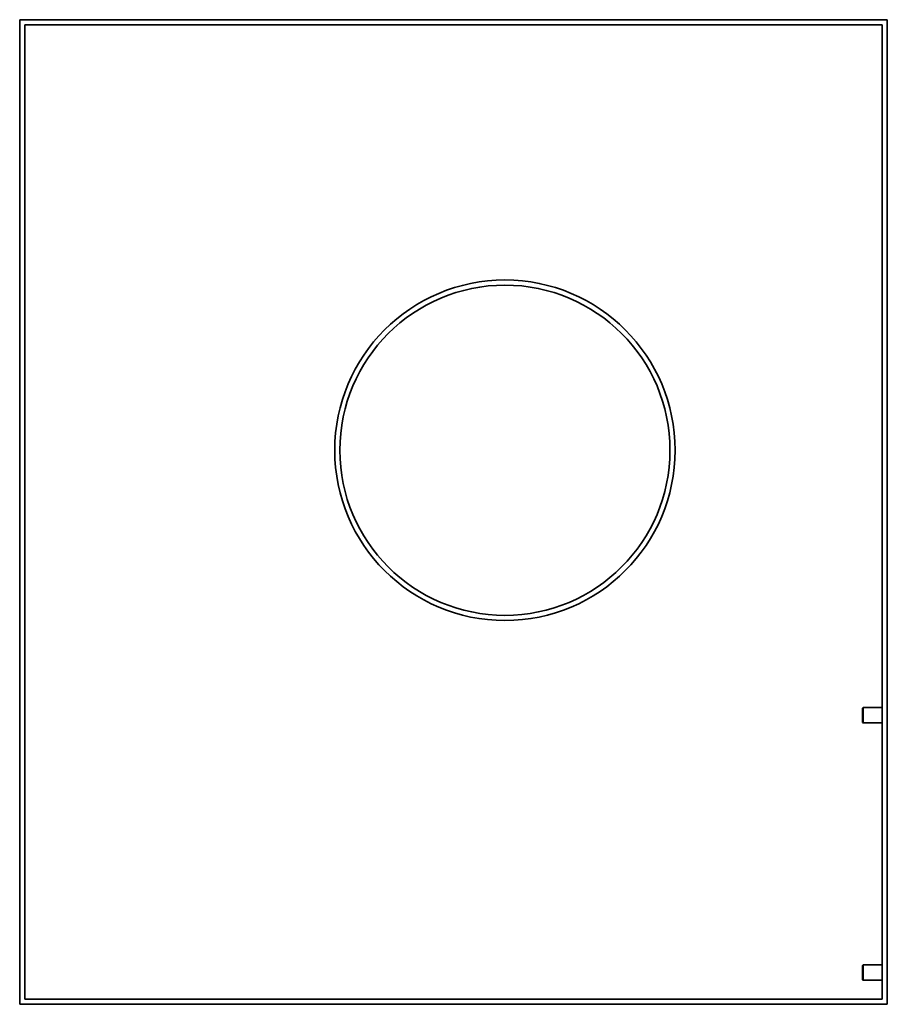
# Model space of a CAD drawing. Header units: millimetres. Extents: x 377 to 883, y 159 to 732.
import ezdxf

# ---------------------------------------------------------------- set-up
doc = ezdxf.new("R2010")
doc.units = ezdxf.units.MM
doc.header["$LTSCALE"] = 3
doc.layers.add('Krawędzie widoczne(ISO)', color=7, linetype='Continuous', lineweight=35, true_color=0x262659)

msp = doc.modelspace()

# ---------------------------------------------------------------- linework, layer by layer
at = {"layer": 'Krawędzie widoczne(ISO)'}
for p, q in [((883, 732.5), (377, 732.5)), ((377, 732.5), (377, 158.5)), ((880, 729.5), (380, 729.5)), ((380, 729.5), (380, 161.5)), ((880, 161.5), (880, 729.5)), ((883, 732.5), (883, 158.5)), ((868.5, 331.15), (869, 331.45)), ((868.5, 331.15), (868.5, 322.85)), ((869, 331.45), (869, 322.55)), ((880, 331.45), (869, 331.45)), ((868.5, 322.85), (869, 322.55)), ((880, 322.55), (869, 322.55)), ((868.5, 181.15), (869, 181.45)), ((868.5, 181.15), (868.5, 172.85)), ((869, 181.45), (869, 172.55)), ((880, 181.45), (869, 181.45)), ((868.5, 172.85), (869, 172.55)), ((880, 172.55), (869, 172.55)), ((380, 161.5), (880, 161.5)), ((377, 158.5), (883, 158.5))]:
    msp.add_line(p, q, dxfattribs=at)
for radius in [99.25, 96.25]:
    msp.add_circle((660, 481.5), radius, dxfattribs=at)

doc.saveas('drawing.dxf')
